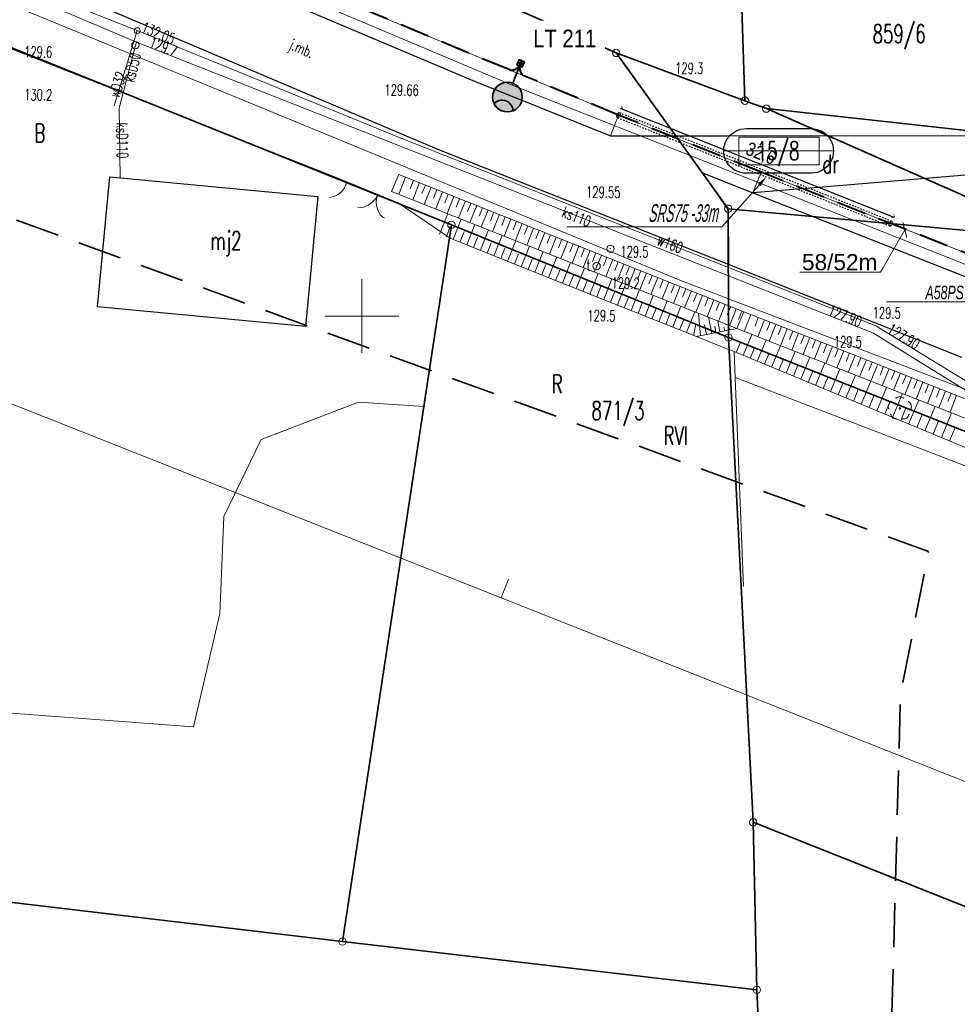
# Model space of a CAD drawing. Header units: metres. Extents: x 6496648 to 6497944, y 5962794 to 5963351.
# Tile 5 of 91: x 6496727 to 6496790, y 5963153 to 5963220. Entities that reach past the tile are written whole.
import ezdxf
from ezdxf import colors
from ezdxf.entities.mleader import LeaderData, LeaderLine
from ezdxf.math import Vec2, Vec3

# ---------------------------------------------------------------- set-up
doc = ezdxf.new("R2010")
doc.units = ezdxf.units.M
doc.header["$MEASUREMENT"] = 0
for name, pattern in [('DASHED', [19.05, 12.7, -6.35]), ('HIDDEN', [0.375, 0.25, -0.125]), ('L_0_04', [1.5, 1, -0.5])]:
    doc.linetypes.add(name, pattern=pattern)
doc.layers.get('0').update_dxf_attribs({"color": 8, "linetype": 'CONTINUOUS', "lineweight": 13})
doc.layers.get('DEFPOINTS').update_dxf_attribs({"linetype": 'CONTINUOUS', "lineweight": 0})
for name, color, linetype, lineweight in [('000_INNE__NIEZYDENTYFIKOWANE_', 8, 'CONTINUOUS', 13), ('209_OPIS_KONTURU_KLASYFIKACYJNEGO', 8, 'CONTINUOUS', 13), ('210_OZNACZENIE_UzYTKU', 8, 'CONTINUOUS', 13), ('211_NR_DZIAlKI', 7, 'CONTINUOUS', 25), ('217_GRANICA_KONTURU_KLASYFIKCYJNEGO', 8, 'CONTINUOUS', 13), ('218_GRANICA_UzYTKU', 8, 'CONTINUOUS', 13), ('219_LINIA_GRANICY', 3, 'CONTINUOUS', 35), ('312_BUDYNEK__POWIERZCHNIA_', 8, 'CONTINUOUS', 30), ('312_NUMER_EWIDENCYJNY_BUDYNKU_ATR124', 8, 'CONTINUOUS', 13), ('BRAMA__LINIA_', 8, 'CONTINUOUS', 13), ('drzewo_lisciaste__punkt_', 8, 'CONTINUOUS', 13), ('E_działki', 96, 'CONTINUOUS', 30), ('E_proj_opisy_ośw', 1, 'CONTINUOUS', 13), ('E_proj_opisy_ośw.', 7, 'CONTINUOUS', 13), ('E_proj_osłona r.', 140, 'L_0_04', 30), ('E_proj_osłona r. dz._opis_obw. 100', 204, 'CONTINUOUS', 9), ('E_proj_osłona r. opis_obw. 200', 166, 'CONTINUOUS', 9), ('E_proj_ośw_latarnia', 1, 'CONTINUOUS', 35), ('E_proj_ośw_linia_obw. 200', 1, 'L_0_04', 40), ('FURTKA__LINIA_', 8, 'CONTINUOUS', 13), ('JEZDNIA__POWIERZCHNIA_', 8, 'CONTINUOUS', 25), ('JEZDNIA__POWIERZCHNIA__ATR17', 8, 'CONTINUOUS', 13), ('OGRODZENIE_TRWAlE__LINIA_', 8, 'CONTINUOUS', 13), ('PRZEWoD_KANALIZACYJNY__LINIA_', 36, 'CONTINUOUS', 13), ('PRZEWoD_KANALIZACYJNY__LINIA__ATR1', 36, 'CONTINUOUS', 13), ('PRZEWoD_TELEKOMUNIKACYJNY__LINIA_', 30, 'CONTINUOUS', 13), ('PRZEWoD_WODOCIaGOWY__LINIA_', 5, 'CONTINUOUS', 13), ('PRZEWoD_WODOCIaGOWY__LINIA__ATR1', 5, 'CONTINUOUS', 13), ('PUNKT_O_OKREsLONEJ_WYSOKOsCI__SIEc_KANALIZACYJNA__ATR2', 36, 'CONTINUOUS', 13), ('PUNKT_O_OKREsLONEJ_WYSOKOsCI__SIEc_WODOCIaGOWA__ATR2', 5, 'CONTINUOUS', 13), ('PUNKT_WYSOKOsCIOWY_NATURALNY_ATR2', 8, 'CONTINUOUS', 13), ('PUNKT_WYSOKOsCIOWY_SZTUCZNY_ATR2', 8, 'CONTINUOUS', 13), ('siatka', 8, 'CONTINUOUS', 13), ('SKARPA_NIEUMOCNIONA__POWIERZCHNIA_', 8, 'CONTINUOUS', 13), ('slup__punkt_', 8, 'CONTINUOUS', 13), ('wlaz_okragly___siec_kanalizacyjna__punkt_', 36, 'CONTINUOUS', 13), ('wlaz_okragly___siec_telekomunikacyjna__punkt_', 30, 'CONTINUOUS', 13), ('ZAKRES', 190, 'L_0_04', 35), ('zasuwa___siec_wodociagowa__punkt_', 5, 'CONTINUOUS', 13), ('ZYWOPLOT', 8, 'CONTINUOUS', 13)]:
    doc.layers.add(name, color=color, linetype=linetype, lineweight=lineweight)
doc.layers.add('E_pomocnicza', color=3, linetype='CONTINUOUS', lineweight=13, plot=False)
doc.styles.add('Andy', font='arial.ttf', dxfattribs={"height": 2})
doc.styles.add('Annotative', font='simplex.shx')
doc.styles.add('Narrow', font='ARIALN.TTF', dxfattribs={"height": 2})
doc.styles.get("Standard").update_dxf_attribs({"font": 'simplex.shx'})
doc.dimstyles.new('wymiary', dxfattribs={"dimtxt": 0.65, "dimasz": 0.25, "dimexe": 0.25, "dimexo": 1, "dimgap": 0.1, "dimtad": 1, "dimzin": 1, "dimtxsty": 'Annotative', "dimblk": 'OBLIQUE', "dimcen": 0.0025, "dimdle": 0.05, "dimadec": 0, "dimazin": 0, "dimtfac": 1, "dimtmove": 0, "dimatfit": 3, "dimldrblk": 'NONE', "dimfxl": 1, "dimarcsym": 0})

# ---------------------------------------------------------------- blocks, each defined once
blk = doc.blocks.new('BGB')
at = {"color": 0, "linetype": 'Continuous', "flags": 128}
for points in [[(0, 0), (0, 0.4), (-0.1, 0.9), (-0.4, 1.5), (-0.8, 2), (-1.3, 2.4), (-1.8, 2.6), (-2, 2.6)], [(0, 0.1), (0.1, 0.6), (0.3, 1.1), (0.5, 1.5), (0.7, 1.8), (0.9, 2), (1.2, 2.3), (1.5, 2.5), (1.9, 2.6)]]:
    blk.add_lwpolyline(points, dxfattribs=at)
blk = doc.blocks.new('BUIB04_01')
at = {"color": 0, "linetype": 'Continuous', "lineweight": 18}
blk.add_circle((0, 0), 0.5, dxfattribs=at)
blk = doc.blocks.new('GRT')
at = {"color": 0, "linetype": 'Continuous', "lineweight": 18}
blk.add_circle((0, 0), 0.5, dxfattribs=at)
blk = doc.blocks.new('GRO')
at = {"color": 0, "linetype": 'Continuous', "lineweight": 13}
blk.add_circle((0, 0), 0.1, dxfattribs=at)
blk = doc.blocks.new('SLS')
at = {"color": 0, "linetype": 'Continuous', "lineweight": 18}
blk.add_circle((0, 0), 0.5, dxfattribs=at)
blk = doc.blocks.new('A$C5E955987')
at = {"layer": 'E_proj_ośw_latarnia'}
h = blk.add_hatch(color=7, dxfattribs=at)
h.dxf.hatch_style = 1
h.paths.add_polyline_path([(3.223, 1.824, 1), (3.408, 1.892, 1)], flags=0)
h.paths.add_polyline_path([(3.2, 1.606), (3.567, 1.742), (3.431, 2.111), (3.064, 1.976)])
h.paths.add_polyline_path([(3.223, 1.824, -1), (3.408, 1.892, -1)], flags=16)
h.paths.add_polyline_path([(0.071, 1.38, -0.683546), (0.557, 0.106, 0.679532), (1.952, 1.355, 0.687575)])
blk.add_hatch(color=256, dxfattribs=at).paths.add_polyline_path([(0.071, 1.38, 0.389707), (0.557, 0.106), (0.557, 0.106, 0.683546)])
h = blk.add_hatch(color=7, dxfattribs=at)
h.dxf.hatch_style = 1
h.paths.add_polyline_path([(3.223, 1.824, 1), (3.408, 1.892, 1)])
blk.add_lwpolyline([(3.567, 1.742), (3.2, 1.606), (3.064, 1.976), (3.431, 2.111)], close=True, dxfattribs=at)
blk.add_lwpolyline([(0.071, 1.38, 0.389707), (0.557, 0.106), (0.557, 0.106, 0.683546)], format="xyb", close=True, dxfattribs=at)
at = {"layer": 'E_proj_ośw_latarnia', "flags": 128}
blk.add_lwpolyline([(3.132, 1.791), (1.952, 1.355)], dxfattribs=at)
at = {"layer": 'E_proj_ośw_latarnia'}
for centre, radius in [((1.007, 1.007), 1.007), ((3.315, 1.858), 0.0984)]:
    blk.add_circle(centre, radius, dxfattribs=at)
blk = doc.blocks.new('*U21')
at = {"linetype": 'Continuous', "flags": 128}
blk.add_lwpolyline([(0.393, -1.118, -1.023376), (0.393, 1.118), (3.637, 1.118, -1.000213), (3.637, -1.118)], format="xyb", close=True, dxfattribs=at)
at = {"layer": 'E_pomocnicza', "color": 7, "lineweight": 0, "flags": 128}
for points in [[(0, 0.696), (0, -0.696), (4.03, -0.696), (4.03, 0.696), (0, 0.696)], [(-0.734, 0), (4.755, 0)]]:
    blk.add_lwpolyline(points, dxfattribs=at)
blk = doc.blocks.new('_Oblique')
at = {"color": 0, "linetype": 'ByBlock', "lineweight": -2}
blk.add_line((-0.5, -0.5), (0.5, 0.5), dxfattribs=at)
blk = doc.blocks.new('*D43')
at = {"layer": 'DEFPOINTS', "color": 0}
for p in [(0, 0), (28.55, -15.85), (28.16, -16.53)]:
    blk.add_point(p, dxfattribs=at)
at = {"layer": 'E_pomocnicza', "color": 0, "lineweight": -2}
for p, q in [((0.35, 0.7), (28.6, -15.88)), ((0.51, 0.86), (0.52, 0.89)), ((28.66, -15.66), (28.68, -15.63))]:
    blk.add_line(p, q, dxfattribs=at)
at = {"layer": 'E_pomocnicza', "color": 0, "lineweight": -2, "xscale": 0.25, "yscale": 0.25, "zscale": 0.25}
for p, rotation in [((0.4, 0.68), 149.591736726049), ((28.55, -15.85), 329.591736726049)]:
    blk.add_blockref('_Oblique', p, dxfattribs=dict(at, rotation=rotation))
at = {"layer": 'E_pomocnicza', "color": 0, "linetype": 'Continuous', "lineweight": 0, "insert": (14.98, -6.72), "char_height": 2, "attachment_point": 5, "rotation": 329.5917, "style": 'Narrow'}
blk.add_mtext('{\\H0.75x;32,6}', dxfattribs=at)
blk = doc.blocks.new('_None')
blk = doc.blocks.new('*U42')
at = {"linetype": 'HIDDEN', "ltscale": 0.2}
for p, q in [((0.15, 0.26), (28.31, -16.27)), ((-0.15, -0.26), (28.01, -16.78))]:
    blk.add_line(p, q, dxfattribs=at)
at = {"linetype": 'DASHED', "ltscale": 0.02}
for centre in [(0, 0), (28.16, -16.53)]:
    blk.add_ellipse(centre, major_axis=(-0.152, -0.259), ratio=0.5, dxfattribs=at)
at = {"layer": 'E_pomocnicza', "color": 4, "lineweight": 0}
dim = blk.add_aligned_dim(p1=(0, 0), p2=(28.158, -16.5257), distance=0.783, text='{\\H0.75x;<>}', dimstyle='wymiary', override={"dimtxt": 1.3, "dimtad": 2, "dimdec": 1, "dimlfac": 1, "dimrnd": 0, "dimtxsty": 'Narrow'}, dxfattribs=at)
dim.commit()
dim.dimension.update_dxf_attribs({"geometry": '*D43', "text_midpoint": (14.9823, -6.7237)})

msp = doc.modelspace()

# ---------------------------------------------------------------- linework, layer by layer
at = {"layer": '000_INNE__NIEZYDENTYFIKOWANE_', "flags": 128}
for points in [[(6496752.97, 5963209.43), (6496752.51, 5963208.27)], [(6496753.5, 5963209.23), (6496753.27, 5963208.64)], [(6496753.92, 5963209.06), (6496753.46, 5963207.9)], [(6496754.32, 5963208.9), (6496754.08, 5963208.32)], [(6496754.71, 5963208.75), (6496754.24, 5963207.58)], [(6496755.09, 5963208.59), (6496754.86, 5963208.01)], [(6496755.48, 5963208.44), (6496755.02, 5963207.28)], [(6496755.87, 5963208.28), (6496755.64, 5963207.7)], [(6496756.25, 5963208.13), (6496755.79, 5963206.97)], [(6496756.64, 5963207.97), (6496756.41, 5963207.39)], [(6496757.03, 5963207.82), (6496756.57, 5963206.66)], [(6496757.41, 5963207.67), (6496757.18, 5963207.09)], [(6496757.8, 5963207.51), (6496757.34, 5963206.35)], [(6496758.19, 5963207.36), (6496757.96, 5963206.78)], [(6496758.57, 5963207.2), (6496758.11, 5963206.05)], [(6496755.28, 5963205.57), (6496755.83, 5963206.95)], [(6496756.2, 5963205.2), (6496756.75, 5963206.59)], [(6496758.96, 5963207.05), (6496758.73, 5963206.47)], [(6496759.35, 5963206.9), (6496758.88, 5963205.74)], [(6496759.73, 5963206.74), (6496759.5, 5963206.16)], [(6496760.12, 5963206.59), (6496759.66, 5963205.43)], [(6496760.5, 5963206.44), (6496760.27, 5963205.86)], [(6496755.74, 5963205.39), (6496756.01, 5963206.08)], [(6496757.12, 5963204.84), (6496757.68, 5963206.22)], [(6496758.05, 5963204.47), (6496758.6, 5963205.85)], [(6496760.89, 5963206.28), (6496760.43, 5963205.13)], [(6496761.27, 5963206.13), (6496761.04, 5963205.55)], [(6496761.66, 5963205.97), (6496761.2, 5963204.82)], [(6496762.04, 5963205.82), (6496761.81, 5963205.24)], [(6496756.66, 5963205.02), (6496756.94, 5963205.71)], [(6496757.58, 5963204.65), (6496757.86, 5963205.34)], [(6496758.97, 5963204.09), (6496759.53, 5963205.48)], [(6496759.9, 5963203.72), (6496760.46, 5963205.11)], [(6496762.43, 5963205.67), (6496761.97, 5963204.51)], [(6496762.81, 5963205.51), (6496762.58, 5963204.94)], [(6496763.2, 5963205.36), (6496762.74, 5963204.21)], [(6496763.58, 5963205.21), (6496763.35, 5963204.63)], [(6496758.51, 5963204.28), (6496758.79, 5963204.97)], [(6496759.43, 5963203.91), (6496759.71, 5963204.6)], [(6496760.83, 5963203.35), (6496761.39, 5963204.75)], [(6496763.97, 5963205.05), (6496763.51, 5963203.9)], [(6496764.35, 5963204.9), (6496764.12, 5963204.33)], [(6496764.74, 5963204.75), (6496764.28, 5963203.6)], [(6496765.12, 5963204.6), (6496764.89, 5963204.02)], [(6496765.5, 5963204.44), (6496765.04, 5963203.29)], [(6496760.36, 5963203.54), (6496760.64, 5963204.23)], [(6496761.29, 5963203.16), (6496761.57, 5963203.86)], [(6496761.76, 5963202.98), (6496762.32, 5963204.38)], [(6496762.69, 5963202.61), (6496763.25, 5963204.01)], [(6496765.89, 5963204.29), (6496765.66, 5963203.71)], [(6496766.27, 5963204.14), (6496765.81, 5963202.99)], [(6496766.65, 5963203.98), (6496766.42, 5963203.41)], [(6496767.04, 5963203.83), (6496766.58, 5963202.68)], [(6496762.22, 5963202.79), (6496762.5, 5963203.49)], [(6496763.16, 5963202.42), (6496763.44, 5963203.12)], [(6496763.62, 5963202.24), (6496764.18, 5963203.63)], [(6496764.56, 5963201.86), (6496765.12, 5963203.26)], [(6496767.42, 5963203.68), (6496767.19, 5963203.1)], [(6496767.8, 5963203.53), (6496767.35, 5963202.38)], [(6496768.19, 5963203.37), (6496767.96, 5963202.8)], [(6496768.57, 5963203.22), (6496768.11, 5963202.07)], [(6496764.09, 5963202.05), (6496764.37, 5963202.75)], [(6496765.49, 5963201.49), (6496766.05, 5963202.89)], [(6496766.43, 5963201.12), (6496766.99, 5963202.52)], [(6496768.95, 5963203.07), (6496768.72, 5963202.49)], [(6496769.33, 5963202.92), (6496768.88, 5963201.77)], [(6496769.72, 5963202.76), (6496769.49, 5963202.19)], [(6496770.1, 5963202.61), (6496769.64, 5963201.47)], [(6496770.48, 5963202.46), (6496770.25, 5963201.89)], [(6496765.02, 5963201.68), (6496765.3, 5963202.38)], [(6496765.96, 5963201.3), (6496766.24, 5963202.01)], [(6496767.36, 5963200.75), (6496767.92, 5963202.15)], [(6496768.3, 5963200.37), (6496768.86, 5963201.78)], [(6496770.86, 5963202.31), (6496770.41, 5963201.16)], [(6496771.24, 5963202.15), (6496771.02, 5963201.58)], [(6496771.63, 5963202), (6496771.17, 5963200.86)], [(6496772.01, 5963201.85), (6496771.78, 5963201.28)], [(6496766.89, 5963200.93), (6496767.17, 5963201.63)], [(6496767.83, 5963200.56), (6496768.11, 5963201.26)], [(6496769.24, 5963200), (6496769.8, 5963201.4)], [(6496772.39, 5963201.7), (6496771.93, 5963200.55)], [(6496772.77, 5963201.55), (6496772.54, 5963200.98)], [(6496773.15, 5963201.39), (6496772.7, 5963200.25)], [(6496773.53, 5963201.24), (6496773.31, 5963200.67)], [(6496773.91, 5963201.09), (6496773.46, 5963199.95)], [(6496768.77, 5963200.18), (6496769.05, 5963200.89)], [(6496769.71, 5963199.81), (6496769.99, 5963200.51)], [(6496770.18, 5963199.62), (6496770.74, 5963201.03)], [(6496771.12, 5963199.25), (6496771.68, 5963200.66)], [(6496774.29, 5963200.94), (6496774.07, 5963200.37)], [(6496774.68, 5963200.79), (6496774.22, 5963199.65)], [(6496775.06, 5963200.64), (6496774.83, 5963200.07)], [(6496775.44, 5963200.48), (6496774.98, 5963199.34)], [(6496770.65, 5963199.43), (6496770.93, 5963200.14)], [(6496771.59, 5963199.06), (6496771.87, 5963199.76)], [(6496772.06, 5963198.87), (6496772.62, 5963200.28)], [(6496773, 5963198.65), (6496772.87, 5963200.18)], [(6496773.77, 5963198.81), (6496773.55, 5963199.91)], [(6496775.82, 5963200.33), (6496775.59, 5963199.76)], [(6496776.42, 5963200.1), (6496775.97, 5963198.95)], [(6496776.93, 5963199.9), (6496776.71, 5963199.32)], [(6496772.53, 5963198.68), (6496772.7, 5963199.43)], [(6496773.42, 5963198.74), (6496773.29, 5963199.4)], [(6496774.06, 5963198.87), (6496773.97, 5963199.32)], [(6496774.33, 5963198.92), (6496774.18, 5963199.66)], [(6496774.66, 5963198.99), (6496774.6, 5963199.25)], [(6496774.98, 5963199.05), (6496774.92, 5963199.37)], [(6496777.35, 5963199.73), (6496776.9, 5963198.59)], [(6496777.74, 5963199.58), (6496777.52, 5963199.01)], [(6496778.13, 5963199.43), (6496777.68, 5963198.28)], [(6496778.51, 5963199.28), (6496778.29, 5963198.71)], [(6496778.89, 5963199.13), (6496778.44, 5963197.98)], [(6496775.91, 5963197.32), (6496776.5, 5963198.75)], [(6496779.28, 5963198.98), (6496779.05, 5963198.41)], [(6496779.66, 5963198.83), (6496779.21, 5963197.68)], [(6496780.04, 5963198.68), (6496779.82, 5963198.11)], [(6496780.43, 5963198.53), (6496779.98, 5963197.38)], [(6496775.43, 5963197.52), (6496775.72, 5963198.23)], [(6496776.38, 5963197.13), (6496776.68, 5963197.84)], [(6496776.86, 5963196.93), (6496777.46, 5963198.37)], [(6496777.84, 5963196.52), (6496778.44, 5963197.98)], [(6496780.81, 5963198.38), (6496780.59, 5963197.81)], [(6496781.2, 5963198.23), (6496780.75, 5963197.08)], [(6496781.58, 5963198.08), (6496781.36, 5963197.5)], [(6496781.97, 5963197.93), (6496781.52, 5963196.77)], [(6496782.35, 5963197.78), (6496782.13, 5963197.2)], [(6496777.35, 5963196.73), (6496777.65, 5963197.45)], [(6496778.82, 5963196.12), (6496779.43, 5963197.59)], [(6496779.82, 5963195.7), (6496780.44, 5963197.2)], [(6496782.74, 5963197.63), (6496782.28, 5963196.47)], [(6496783.12, 5963197.48), (6496782.9, 5963196.9)], [(6496783.51, 5963197.33), (6496783.05, 5963196.17)], [(6496783.89, 5963197.17), (6496783.67, 5963196.6)], [(6496778.33, 5963196.32), (6496778.63, 5963197.05)], [(6496779.32, 5963195.91), (6496779.62, 5963196.65)], [(6496780.82, 5963195.28), (6496781.45, 5963196.8)], [(6496784.28, 5963197.02), (6496783.82, 5963195.87)], [(6496784.66, 5963196.87), (6496784.44, 5963196.29)], [(6496785.05, 5963196.72), (6496784.59, 5963195.57)], [(6496785.43, 5963196.57), (6496785.21, 5963195.99)], [(6496785.82, 5963196.41), (6496785.36, 5963195.26)], [(6496780.32, 5963195.49), (6496780.63, 5963196.25)], [(6496781.33, 5963195.07), (6496781.65, 5963195.84)], [(6496781.85, 5963194.86), (6496782.48, 5963196.39)], [(6496782.88, 5963194.43), (6496783.53, 5963195.99)], [(6496786.2, 5963196.26), (6496785.97, 5963195.69)], [(6496786.59, 5963196.11), (6496786.13, 5963194.96)], [(6496786.97, 5963195.96), (6496786.74, 5963195.39)], [(6496787.35, 5963195.81), (6496786.9, 5963194.66)], [(6496782.36, 5963194.65), (6496782.68, 5963195.42)], [(6496783.93, 5963194), (6496784.58, 5963195.57)], [(6496784.99, 5963193.56), (6496785.65, 5963195.15)], [(6496787.74, 5963195.66), (6496787.51, 5963195.08)], [(6496788.12, 5963195.51), (6496787.66, 5963194.36)], [(6496788.5, 5963195.36), (6496788.27, 5963194.78)], [(6496788.88, 5963195.2), (6496788.43, 5963194.06)], [(6496783.4, 5963194.22), (6496783.73, 5963195)], [(6496784.46, 5963193.78), (6496784.79, 5963194.57)], [(6496786.06, 5963193.11), (6496786.73, 5963194.73)], [(6496789.27, 5963195.05), (6496789.04, 5963194.48)], [(6496789.65, 5963194.9), (6496789.2, 5963193.76)], [(6496790.03, 5963194.75), (6496789.8, 5963194.18)], [(6496790.41, 5963194.6), (6496789.96, 5963193.46)], [(6496785.52, 5963193.34), (6496785.86, 5963194.14)], [(6496787.15, 5963192.66), (6496787.83, 5963194.29)], [(6496788.25, 5963192.2), (6496788.94, 5963193.86)], [(6496786.61, 5963192.89), (6496786.94, 5963193.7)], [(6496787.7, 5963192.43), (6496788.04, 5963193.26)], [(6496789.37, 5963191.74), (6496790.06, 5963193.42)], [(6496788.81, 5963191.97), (6496789.15, 5963192.81)], [(6496789.93, 5963191.51), (6496790.28, 5963192.35)]]:
    msp.add_lwpolyline(points, dxfattribs=at)
at = {"layer": '217_GRANICA_KONTURU_KLASYFIKCYJNEGO', "flags": 128}
for points in [[(6496739.93, 5963229.89), (6496767.28, 5963217.87)], [(6496767.28, 5963217.87), (6496776.03, 5963214.63)], [(6496776.03, 5963214.63), (6496777.48, 5963214.09)], [(6496777.48, 5963214.09), (6496801.37, 5963211.46)], [(6496756.08, 5963206.19), (6496754.21, 5963193.86)], [(6496774.91, 5963198.54), (6496756.08, 5963206.19)], [(6496776.59, 5963165.6), (6496774.91, 5963198.54)], [(6496754.21, 5963193.86), (6496748.68, 5963157.5)], [(6496776.84, 5963154.22), (6496776.59, 5963165.6)], [(6496748.68, 5963157.5), (6496776.84, 5963154.22)]]:
    msp.add_lwpolyline(points, dxfattribs=at)
at = {"layer": '218_GRANICA_UzYTKU', "flags": 128}
for points in [[(6496767.28, 5963217.87), (6496739.93, 5963229.89)], [(6496756.08, 5963206.19), (6496722.37, 5963219.76)], [(6496767.28, 5963217.87), (6496774.89, 5963207.29)], [(6496776.03, 5963214.63), (6496767.28, 5963217.87)], [(6496777.48, 5963214.09), (6496776.03, 5963214.63)], [(6496797.59, 5963205.22), (6496777.48, 5963214.09)], [(6496801.37, 5963211.46), (6496777.48, 5963214.09)], [(6496774.89, 5963207.29), (6496797.59, 5963205.22)], [(6496774.89, 5963207.29), (6496774.91, 5963198.54)], [(6496754.21, 5963193.86), (6496756.08, 5963206.19)], [(6496774.91, 5963198.54), (6496756.08, 5963206.19)], [(6496813.43, 5963183.25), (6496774.91, 5963198.54)], [(6496774.91, 5963198.54), (6496776.59, 5963165.6)], [(6496743.16, 5963191.6), (6496749.78, 5963194.15)], [(6496754.21, 5963193.86), (6496748.68, 5963157.5)], [(6496749.78, 5963194.15), (6496754.21, 5963193.86)], [(6496740.62, 5963186.37), (6496743.16, 5963191.6)], [(6496740.36, 5963179.78), (6496740.62, 5963186.37)], [(6496738.55, 5963172.08), (6496740.36, 5963179.78)], [(6496717.4, 5963173.67), (6496738.55, 5963172.08)], [(6496776.59, 5963165.6), (6496798.96, 5963156.71)], [(6496776.59, 5963165.6), (6496776.84, 5963154.22)], [(6496748.68, 5963157.5), (6496776.84, 5963154.22)], [(6496776.84, 5963154.22), (6496778.29, 5963123.32)]]:
    msp.add_lwpolyline(points, dxfattribs=at)
at = {"layer": '219_LINIA_GRANICY', "flags": 128}
for points in [[(6496775.26, 5963238.54), (6496776.03, 5963214.63)], [(6496739.93, 5963229.89), (6496767.28, 5963217.87)], [(6496756.08, 5963206.19), (6496722.37, 5963219.76)], [(6496767.28, 5963217.87), (6496776.03, 5963214.63)], [(6496774.89, 5963207.29), (6496767.28, 5963217.87)], [(6496777.48, 5963214.09), (6496776.03, 5963214.63)], [(6496801.37, 5963211.46), (6496777.48, 5963214.09)], [(6496797.59, 5963205.22), (6496777.48, 5963214.09)], [(6496774.91, 5963198.54), (6496774.89, 5963207.29)], [(6496797.59, 5963205.22), (6496774.89, 5963207.29)], [(6496756.08, 5963206.19), (6496754.21, 5963193.86)], [(6496774.91, 5963198.54), (6496756.08, 5963206.19)], [(6496776.59, 5963165.6), (6496774.91, 5963198.54)], [(6496813.43, 5963183.25), (6496774.91, 5963198.54)], [(6496748.68, 5963157.5), (6496754.21, 5963193.86)], [(6496776.84, 5963154.22), (6496776.59, 5963165.6)], [(6496798.96, 5963156.71), (6496776.59, 5963165.6)], [(6496716.08, 5963161.36), (6496748.68, 5963157.5)], [(6496776.84, 5963154.22), (6496748.68, 5963157.5)], [(6496778.29, 5963123.32), (6496776.84, 5963154.22)]]:
    msp.add_lwpolyline(points, dxfattribs=at)
at = {"layer": '312_BUDYNEK__POWIERZCHNIA_', "flags": 128}
for points in [[(6496732.04, 5963200.63), (6496732.87, 5963209.45)], [(6496732.87, 5963209.45), (6496747.01, 5963208.12)], [(6496747.01, 5963208.12), (6496746.17, 5963199.29)], [(6496746.17, 5963199.29), (6496732.04, 5963200.63)]]:
    msp.add_lwpolyline(points, dxfattribs=at)
at = {"layer": 'BRAMA__LINIA_', "flags": 128}
msp.add_lwpolyline([(6496752.47, 5963207.69), (6496748.98, 5963209.11)], dxfattribs=at)
at = {"layer": 'BRAMA__LINIA_'}
msp.add_point((6496751.1, 5963208.24), dxfattribs=at)
at = {"layer": 'DEFPOINTS', "linetype": 'Continuous'}
for points in [[(6497088.043, 5963087.571), (6497060.045, 5963098.826), (6497042.297, 5963105.911), (6497018.375, 5963115.111), (6496987.875, 5963126.752), (6496948.56, 5963142.251), (6496913.72, 5963155.871), (6496877.688, 5963170.071), (6496842.01, 5963184.196), (6496806.205, 5963198.271), (6496777.12, 5963209.766), (6496767.44, 5963213.646), (6496738.46, 5963225.696), (6496718.82, 5963233.986)], [(6496806.7, 5963197.289), (6496760.21, 5963215.694), (6496760.715, 5963216.969), (6496760.21, 5963215.694), (6496719.722, 5963232.791), (6496720.014, 5963233.482)], [(6496766.89, 5963212.25), (6496767.44, 5963213.646)], [(6496776.57, 5963208.37), (6496777.12, 5963209.766)]]:
    msp.add_lwpolyline(points, dxfattribs=at)
at = {"layer": 'drzewo_lisciaste__punkt_'}
msp.add_circle((6496786.55, 5963193.72), 0.05, dxfattribs=at)
for centre, radius, start, end in [((6496786.563, 5963194.136), 0.384, 48.28815, 132.77178), ((6496786.193, 5963193.829), 0.426, 122.01928, 198.57778), ((6496786.893, 5963193.831), 0.439, 340.12374, 54.54779), ((6496786.315, 5963193.39), 0.395, 191.52265, 274.08164), ((6496786.798, 5963193.383), 0.382, 262.21023, 347.36271)]:
    msp.add_arc(centre, radius, start, end, dxfattribs=at)
for p in [(6496786.3, 5963194.43), (6496786.56, 5963194.52), (6496786.82, 5963194.42), (6496785.79, 5963193.97), (6496785.97, 5963194.19), (6496787.14, 5963194.18), (6496787.31, 5963193.96), (6496785.8, 5963193.7), (6496785.92, 5963193.31), (6496786.07, 5963193.08), (6496787.01, 5963193.07), (6496787.17, 5963193.3), (6496787.3, 5963193.68), (6496786.34, 5963193), (6496786.74, 5963193)]:
    msp.add_point(p, dxfattribs=at)
at = {"layer": 'E_proj_ośw_linia_obw. 200', "ltscale": 2}
msp.add_lwpolyline([(6496806.502, 5963198.154), (6496777.12, 5963209.766), (6496767.44, 5963213.646), (6496761.012, 5963216.318, -0.384905), (6496760.791, 5963217.163, -0.357019), (6496760.046, 5963216.714), (6496738.46, 5963225.696), (6496719.92, 5963233.521, -0.426566), (6496719.666, 5963234.399, -1.422758)], format="xyb", dxfattribs=at)
at = {"layer": 'FURTKA__LINIA_', "flags": 128}
msp.add_lwpolyline([(6496748.98, 5963209.11), (6496747.87, 5963209.56)], dxfattribs=at)
at = {"layer": 'FURTKA__LINIA_'}
msp.add_arc((6496747.638, 5963209.411), 1.377, 276.88516, 347.5501, dxfattribs=at)
at = {"layer": 'JEZDNIA__POWIERZCHNIA_', "flags": 128}
for points in [[(6496672.18, 5963255.1), (6496679.24, 5963251.14), (6496696.42, 5963242.4), (6496718.27, 5963232.59), (6496757.55, 5963216.01), (6496766.89, 5963212.25)], [(6496773.11, 5963209.74), (6496774.89, 5963207.29), (6496774.9, 5963203.5), (6496755.11, 5963211.33), (6496728.65, 5963222.58), (6496704.07, 5963233.51), (6496694.42, 5963237.93), (6496676.66, 5963246.9), (6496669.91, 5963250.82)], [(6496766.89, 5963212.25), (6496774.8, 5963212.24), (6496791.5, 5963212.26), (6496821.27, 5963209.27), (6496843.63, 5963206.93), (6496866.47, 5963204.23), (6496892.9, 5963201.12), (6496908.62, 5963199.58), (6496928.31, 5963197.18), (6496944.47, 5963195.5), (6496944.3, 5963192.67), (6496928.2, 5963194.28), (6496908.21, 5963196.82), (6496892.48, 5963198.97), (6496866.5, 5963201.86), (6496843.37, 5963204.49), (6496820.98, 5963206.93), (6496791.53, 5963209.62), (6496782.68, 5963208.87), (6496776.57, 5963208.37)], [(6496790.77, 5963197.18), (6496774.9, 5963203.5), (6496774.89, 5963207.26), (6496773.11, 5963209.74), (6496773.49, 5963209.59), (6496776.57, 5963208.37), (6496797.13, 5963200.25)]]:
    msp.add_lwpolyline(points, dxfattribs=at)
at = {"layer": 'OGRODZENIE_TRWAlE__LINIA_', "flags": 128}
for points in [[(6496774.95, 5963197.71), (6496772.73, 5963198.6), (6496767.15, 5963200.83), (6496761.58, 5963203.05), (6496756.01, 5963205.28), (6496752.47, 5963207.69)], [(6496775.37, 5963195.83), (6496775.29, 5963197.58), (6496774.95, 5963197.72)], [(6496812.62, 5963181.45), (6496809.14, 5963182.8), (6496787.12, 5963191.31), (6496775.37, 5963195.83), (6496775.92, 5963181.64)]]:
    msp.add_lwpolyline(points, dxfattribs=at)
at = {"layer": 'PRZEWoD_KANALIZACYJNY__LINIA_', "flags": 128}
for points in [[(6496774.9, 5963202.73), (6496752.44, 5963211.61), (6496734.69, 5963218.61), (6496692.49, 5963236.5), (6496679.54, 5963242.96)], [(6496734.69, 5963218.61), (6496734.61, 5963218.4), (6496733.52, 5963214.13)], [(6496733.52, 5963214.13), (6496733.57, 5963209.38)], [(6497082.81, 5963079.21), (6497039.28, 5963096.48), (6496994.97, 5963113.67), (6496977.13, 5963121.11), (6496941.88, 5963135.84), (6496903.45, 5963150.65), (6496898.02, 5963153.17), (6496880.14, 5963159.59), (6496870.79, 5963163.35), (6496832.92, 5963177.48), (6496794.6, 5963192.75), (6496784.72, 5963198.85), (6496774.9, 5963202.73)]]:
    msp.add_lwpolyline(points, dxfattribs=at)
at = {"layer": 'PRZEWoD_TELEKOMUNIKACYJNY__LINIA_', "flags": 128}
for points in [[(6496771.49, 5963202.48), (6496747.55, 5963212.35), (6496726.24, 5963221.11), (6496713.87, 5963225.96), (6496695.81, 5963227.81), (6496674.69, 5963238.03), (6496678.91, 5963226.93), (6496684.28, 5963217.5)], [(6496771.49, 5963202.48), (6496774.9, 5963201.17)], [(6496774.9, 5963201.17), (6496800.16, 5963191.52), (6496821.21, 5963183.45), (6496844.18, 5963174.49), (6496883.32, 5963159.12), (6496886.75, 5963159.1), (6496905.28, 5963150.99), (6497034.08, 5963099.85), (6497081.01, 5963081.42), (6497114.42, 5963068.68), (6497140.82, 5963058.78), (6497145.99, 5963055.02), (6497153.66, 5963050.85), (6497172.46, 5963043.32), (6497202.19, 5963037.61), (6497238.33, 5963036.41), (6497238.76, 5963032.02), (6497245.27, 5963032.35), (6497261.71, 5963034.62), (6497300.12, 5963040.13)]]:
    msp.add_lwpolyline(points, dxfattribs=at)
at = {"layer": 'PRZEWoD_WODOCIaGOWY__LINIA_', "flags": 128}
for points in [[(6496679.52, 5963243.61), (6496691.25, 5963237.53), (6496707.4, 5963230.16), (6496734.74, 5963219.39), (6496752.72, 5963212.06), (6496774.9, 5963203.29)], [(6496734.74, 5963219.39), (6496733.16, 5963214.27)], [(6496774.9, 5963203.29), (6496784.92, 5963199.33), (6496794.73, 5963193.32), (6496832.97, 5963178.03), (6496870.84, 5963163.85), (6496879.98, 5963160.32), (6496898.15, 5963153.69), (6496903.95, 5963151.25), (6496942.07, 5963136.31), (6496977.37, 5963121.77), (6496995.11, 5963114.36), (6497030.39, 5963101.05), (6497083.14, 5963080.09)]]:
    msp.add_lwpolyline(points, dxfattribs=at)
at = {"layer": 'siatka', "flags": 128}
for points in [[(6496750, 5963197.5), (6496750, 5963202.5)], [(6496747.5, 5963200), (6496752.5, 5963200)]]:
    msp.add_lwpolyline(points, dxfattribs=at)
at = {"layer": 'SKARPA_NIEUMOCNIONA__POWIERZCHNIA_', "flags": 128}
for points in [[(6496752.01, 5963208.47), (6496752.51, 5963209.62), (6496775.95, 5963200.28), (6496775.47, 5963199.15)], [(6496752.01, 5963208.47), (6496775.47, 5963199.15), (6496772.73, 5963198.6), (6496767.15, 5963200.83), (6496761.58, 5963203.05), (6496756.01, 5963205.28), (6496752.47, 5963207.69)], [(6496775.47, 5963199.15), (6496775.95, 5963200.28), (6496782.46, 5963197.74), (6496795.23, 5963192.7), (6496806.47, 5963188.33), (6496822.67, 5963182.04), (6496837.05, 5963176.26), (6496849.08, 5963171.55), (6496872.96, 5963162.06), (6496872.54, 5963160.86), (6496862.58, 5963164.83), (6496845, 5963171.88), (6496829.39, 5963178.04), (6496812.89, 5963184.52), (6496794.84, 5963191.54)], [(6496775.47, 5963199.15), (6496794.84, 5963191.54), (6496812.89, 5963184.52), (6496829.39, 5963178.04), (6496845, 5963171.88), (6496862.58, 5963164.83), (6496872.54, 5963160.86), (6496872.13, 5963159.69), (6496865.21, 5963162.01), (6496861.16, 5963163.71), (6496853.62, 5963166.6), (6496835.8, 5963173.35), (6496815.04, 5963181.29), (6496798.27, 5963188.05), (6496775.29, 5963197.58)]]:
    msp.add_lwpolyline(points, dxfattribs=at)
at = {"layer": 'slup__punkt_'}
msp.add_point((6496766.89, 5963204.57, 129.45), dxfattribs=at)
at = {"layer": 'wlaz_okragly___siec_kanalizacyjna__punkt_'}
msp.add_circle((6496734.61, 5963218.4), 0.25, dxfattribs=at)
at = {"layer": 'wlaz_okragly___siec_telekomunikacyjna__punkt_'}
msp.add_point((6496765.95, 5963203.39, 129.29), dxfattribs=at)
at = {"layer": 'ZAKRES', "ltscale": 3, "flags": 128}
msp.add_lwpolyline([(6497692.5, 5963219.5), (6497716, 5963186.5), (6497672.2, 5963172.1), (6497502, 5963111.8), (6497349, 5963052), (6497312.6, 5963038.4), (6497228.6, 5963030.4), (6497133.5, 5963045.2), (6496948.4, 5963119.5), (6496936.6, 5963083.2), (6496927.9, 5963075.7), (6496873, 5963095.9), (6496849.7, 5963104.2), (6496824.8, 5963105.1), (6496784.8, 5963107.4), (6496786.6, 5963174.3), (6496788.5, 5963184), (6496695.2, 5963217.9), (6496711.8, 5963253.1), (6496961, 5963151.5), (6497143.1, 5963082.8), (6497228.1, 5963066.8), (6497302.3, 5963072), (6497492.1, 5963142.6)], close=True, dxfattribs=at)
at = {"layer": 'zasuwa___siec_wodociagowa__punkt_'}
msp.add_circle((6496734.74, 5963219.39), 0.2, dxfattribs=at)
at = {"layer": 'ZYWOPLOT', "flags": 128}
msp.add_lwpolyline([(6496722.89, 5963219.45), (6496747.87, 5963209.56)], dxfattribs=at)

# ---------------------------------------------------------------- block references
at = {"xscale": 0.5, "yscale": 0.5, "zscale": 0.5}
for name, p in [('GRT', (6496767.28, 5963217.87)), ('GRT', (6496776.03, 5963214.63)), ('GRT', (6496777.48, 5963214.09)), ('GRT', (6496774.89, 5963207.29)), ('GRT', (6496756.08, 5963206.19)), ('GRT', (6496774.91, 5963198.54)), ('GRO', (6496754.21, 5963193.86)), ('GRT', (6496776.59, 5963165.6)), ('GRT', (6496748.68, 5963157.5)), ('GRT', (6496776.84, 5963154.22))]:
    msp.add_blockref(name, p, dxfattribs=at)
at = {"layer": 'BRAMA__LINIA_', "xscale": 0.5, "yscale": 0.5, "zscale": 0.5, "rotation": 158}
msp.add_blockref('BGB', (6496751.1, 5963208.24), dxfattribs=at)
at = {"layer": 'E_działki', "xscale": 1.353559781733, "yscale": 1.353559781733, "zscale": 1.353559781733}
msp.add_blockref('*U21', (6496775.607, 5963211.217), dxfattribs=at)
at = {"layer": 'E_proj_osłona r.', "xscale": 0.6096, "yscale": 0.6096, "zscale": 0.6096, "rotation": 8.698023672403}
msp.add_blockref('*U42', (6496767.44, 5963213.646), dxfattribs=at)
at = {"layer": 'E_proj_ośw_latarnia', "rotation": 48.263257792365}
msp.add_blockref('A$C5E955987', (6496759.97, 5963213.452), dxfattribs=at)
at = {"layer": 'slup__punkt_', "xscale": 0.5, "yscale": 0.5, "zscale": 0.5}
msp.add_blockref('BUIB04_01', (6496766.89, 5963204.57), dxfattribs=at)
at = {"layer": 'wlaz_okragly___siec_telekomunikacyjna__punkt_', "xscale": 0.5, "yscale": 0.5, "zscale": 0.5}
msp.add_blockref('SLS', (6496765.95, 5963203.39), dxfattribs=at)

# ---------------------------------------------------------------- texts
at = {"layer": '209_OPIS_KONTURU_KLASYFIKACYJNEGO', "width": 0.66}
msp.add_text('RVI', height=1.25, dxfattribs=at).set_placement((6496770.5, 5963191.25))
at = {"layer": '210_OZNACZENIE_UzYTKU', "width": 0.66}
for s, p in [('B', (6496727.75, 5963211.8)), ('dr', (6496781.29, 5963209.7)), ('dr', (6496781.29, 5963209.7)), ('dr', (6496781.29, 5963209.7)), ('R', (6496762.9, 5963194.75))]:
    msp.add_text(s, height=1.25, dxfattribs=at).set_placement(p)
at = {"layer": '211_NR_DZIAlKI', "width": 0.66}
for s, p in [('859/6', (6496784.7, 5963218.55)), ('15/8', (6496776.83, 5963210.6)), ('871/3', (6496765.6, 5963192.95))]:
    msp.add_text(s, height=1.25, dxfattribs=at).set_placement(p)
at = {"layer": '312_NUMER_EWIDENCYJNY_BUDYNKU_ATR124', "width": 0.66}
msp.add_text('mj2', height=1.25, dxfattribs=at).set_placement((6496739.7, 5963204.5))
at = {"layer": 'JEZDNIA__POWIERZCHNIA__ATR17', "width": 0.66}
msp.add_text('j.mb.', height=0.75, rotation=337.1, dxfattribs=at).set_placement((6496744.99, 5963218.16))
at = {"layer": 'PRZEWoD_KANALIZACYJNY__LINIA__ATR1', "width": 0.66}
for s, rotation, p in [('ksD50', 75.7, (6496734.51, 5963215.82)), ('ksD110', 270.8, (6496733.33, 5963213.14)), ('ks110', 338.4, (6496763.52, 5963206.76))]:
    msp.add_text(s, height=0.75, rotation=rotation, dxfattribs=at).set_placement(p)
at = {"layer": 'PRZEWoD_WODOCIaGOWY__LINIA__ATR1', "width": 0.66}
for s, rotation, p in [('wD32', 72.8, (6496733.51, 5963214.78)), ('w160', 339.2, (6496770, 5963204.86))]:
    msp.add_text(s, height=0.75, rotation=rotation, dxfattribs=at).set_placement(p)
at = {"layer": 'PUNKT_O_OKREsLONEJ_WYSOKOsCI__SIEc_KANALIZACYJNA__ATR2', "width": 0.66}
for s, rotation, p in [('129.7', 338.5, (6496735.49, 5963218.29)), ('127.90', 338.4, (6496781.61, 5963200.08))]:
    msp.add_text(s, height=0.75, rotation=rotation, dxfattribs=at).set_placement(p)
at = {"layer": 'PUNKT_O_OKREsLONEJ_WYSOKOsCI__SIEc_WODOCIaGOWA__ATR2', "width": 0.66}
for s, rotation, p in [('132.05', 337.8, (6496734.95, 5963219.31)), ('127.90', 328.6, (6496785.62, 5963198.9))]:
    msp.add_text(s, height=0.75, rotation=rotation, dxfattribs=at).set_placement(p)
at = {"layer": 'PUNKT_WYSOKOsCIOWY_NATURALNY_ATR2', "width": 0.66}
for s, rotation, p in [('129.6', 359.2, (6496727.05, 5963217.58)), ('129.3', 359.1, (6496771.28, 5963216.47)), ('130.2', 359.2, (6496727.05, 5963214.66)), ('129.5', 359.2, (6496767.56, 5963204)), ('129.2', 359.2, (6496766.96, 5963201.87)), ('129.2', 359.2, (6496766.96, 5963201.87)), ('129.5', 359.1, (6496784.7, 5963199.85)), ('129.5', 359.1, (6496765.32, 5963199.66)), ('129.5', 359.2, (6496782.06, 5963197.88))]:
    msp.add_text(s, height=0.75, rotation=rotation, dxfattribs=at).set_placement(p)
at = {"layer": 'PUNKT_WYSOKOsCIOWY_SZTUCZNY_ATR2', "width": 0.66}
for s, p in [('129.66', (6496751.53, 5963214.99)), ('129.55', (6496765.23, 5963208.05)), ('129.55', (6496765.23, 5963208.05))]:
    msp.add_text(s, height=0.75, rotation=359.2, dxfattribs=at).set_placement(p)
at = {"layer": 'wlaz_okragly___siec_telekomunikacyjna__punkt_', "width": 0.66}
msp.add_text('t', height=0.75, rotation=359.2, dxfattribs=at).set_placement((6496765.26, 5963203.09))

# ---------------------------------------------------------------- next in the draw order: leaders
at = {"layer": 'E_proj_opisy_ośw', "lineweight": 13}
ml = msp.add_multileader_mtext('Standard', dxfattribs=at)
ml.set_content('{\\H1.1x;58/52m} ', color=256, style='Andy')
ml.set_leader_properties(color=256, linetype='CONTINUOUS', lineweight=-1)
ml.set_arrow_properties(name='OBLIQUE')
ml.build(insert=Vec2(0, 0))
ml.multileader.update_dxf_attribs({"has_dogleg": 0, "text_left_attachment_type": 6, "text_right_attachment_type": 6, "dogleg_length": 0.36, "arrow_head_size": 0.75})
ctx = ml.context
ctx.base_point, ctx.char_height, ctx.arrow_head_size, ctx.landing_gap_size, ctx.plane_origin = Vec3(6496779.682, 5963202.988), 1, 0.75, 0.3, Vec3(6496810.111, 5963187.151)
ctx.left_attachment, ctx.right_attachment, ctx.text_align_type = 6, 6, 1
notes = []
notes.append((ctx, [(0, (1, 1, 0), (6496785.604, 5963202.988), (-1, 0), 0.36, [(0, [(6496786.897, 5963205.845)], 0, [])])]))
ctx.mtext.insert, ctx.mtext.alignment, ctx.mtext.line_spacing_factor, ctx.mtext.line_spacing_style = Vec3(6496782.463, 5963204.208), 2, 0.9, 2
ctx.mtext.has_bg_fill, ctx.mtext.bg_color, ctx.mtext.bg_scale_factor, ctx.mtext.bg_transparency, ctx.mtext.use_window_bg_color = 1, -1073741824, 1.2, 0, 1
at = {"layer": 'E_proj_opisy_ośw.', "color": 10}
ml = msp.add_multileader_mtext('Standard', dxfattribs=at)
ml.set_content('\\A1;LT 211', color=10, style='Narrow')
ml.set_leader_properties(color=256)
ml.set_arrow_properties(name='NONE')
ml.build(insert=Vec2(0, 0))
ml.multileader.update_dxf_attribs({"leader_type": 0, "has_dogleg": 0, "has_text_frame": 1, "text_left_attachment_type": 3, "dogleg_length": 0.36, "arrow_head_size": 0, "scale": 0.7})
ctx = ml.context
ctx.base_point, ctx.scale, ctx.char_height, ctx.arrow_head_size, ctx.landing_gap_size, ctx.plane_origin = Vec3(6496761.219, 5963218.855), 0.7, 1.2, 0, 0.42, Vec3(6497611.418, 5963115.615)
ctx.left_attachment = 3
ctx.mtext.insert, ctx.mtext.line_spacing_factor, ctx.mtext.flow_direction = Vec3(6496761.639, 5963219.46), 0.266667, 5
ctx.mtext.has_bg_fill, ctx.mtext.bg_color, ctx.mtext.bg_scale_factor, ctx.mtext.bg_transparency, ctx.mtext.use_window_bg_color = 1, -1073741824, 1.5, 0, 1
at = {"layer": 'E_proj_osłona r. dz._opis_obw. 100'}
ml = msp.add_multileader_mtext('Standard', dxfattribs=at)
ml.set_content('{\\fArial Narrow|b0|i1|c238|p34;\\W0.8;A58PS -1,5m }', color=256, style='Narrow')
ml.set_leader_properties(color=256, linetype='CONTINUOUS', lineweight=-1)
ml.build(insert=Vec2(0, 0))
ml.multileader.update_dxf_attribs({"has_dogleg": 0, "text_left_attachment_type": 6, "text_right_attachment_type": 6, "dogleg_length": 0.274, "arrow_head_size": 0.572})
ctx = ml.context
ctx.base_point, ctx.char_height, ctx.arrow_head_size, ctx.landing_gap_size, ctx.plane_origin = Vec3(6496788, 5963200.959), 0.9144, 0.572, 0.3, Vec3(6496827.593, 5963201.284)
ctx.left_attachment, ctx.right_attachment, ctx.text_align_type = 6, 6, 1
notes.append((ctx, [(0, (1, 1, 0), (6496793.844, 5963200.959), (-1, 0), 0.274, [(0, [(6496795.541, 5963202.032)], 0, [])])]))
ctx.mtext.insert, ctx.mtext.alignment, ctx.mtext.line_spacing_factor, ctx.mtext.line_spacing_style = Vec3(6496790.785, 5963202.058), 2, 0.9, 2
ctx.mtext.has_bg_fill, ctx.mtext.bg_color, ctx.mtext.bg_scale_factor, ctx.mtext.bg_transparency, ctx.mtext.use_window_bg_color = 1, -1073741824, 1.1, 0, 1
at = {"layer": 'E_proj_osłona r. opis_obw. 200', "linetype": 'Continuous', "lineweight": 13}
ml = msp.add_multileader_mtext('Standard', dxfattribs=at)
ml.set_content('{\\fArial Narrow|b0|i0|c238|p34;\\H0.92308x;\\Q12;\\W0.6;SRS75 -33m\\fArial|b0|i0|c238|p34;\\H1.0833x; }', color=256, style='Andy')
ml.set_leader_properties(color=256, linetype='CONTINUOUS', lineweight=-1)
ml.build(insert=Vec2(0, 0))
ml.multileader.update_dxf_attribs({"has_dogleg": 0, "text_left_attachment_type": 6, "text_right_attachment_type": 6, "dogleg_length": 0.36, "arrow_head_size": 0.75})
ctx = ml.context
ctx.base_point, ctx.char_height, ctx.arrow_head_size, ctx.landing_gap_size, ctx.plane_origin = Vec3(6496769.161, 5963206.054), 1.3, 0.75, 0.2, Vec3(6496790.712, 5963195.168)
ctx.left_attachment, ctx.right_attachment, ctx.text_align_type = 6, 6, 1
notes.append((ctx, [(0, (1, 1, 0), (6496774.816, 5963206.054), (-1, 0), 0.36, [(0, [(6496777.491, 5963209.46)], 0, [])])]))
ctx.mtext.insert, ctx.mtext.alignment, ctx.mtext.line_spacing_factor, ctx.mtext.line_spacing_style = Vec3(6496771.809, 5963207.594), 2, 0.9, 2
ctx.mtext.has_bg_fill, ctx.mtext.bg_color, ctx.mtext.bg_scale_factor, ctx.mtext.bg_transparency, ctx.mtext.use_window_bg_color = 1, -1073741824, 1, 0, 1
for ctx, leaders in notes:
    for number, flags, end, landing, length, lines in leaders:
        leader = LeaderData()
        leader.index, (leader.has_last_leader_line, leader.has_dogleg_vector, leader.attachment_direction) = number, flags
        leader.last_leader_point, leader.dogleg_vector, leader.dogleg_length = Vec3(end), Vec3(landing), length
        for number, points, colour, breaks in lines:
            line = LeaderLine()
            line.index, line.vertices, line.color, line.breaks = number, Vec3.list(points), colors.encode_raw_color(colour), breaks
            leader.lines.append(line)
        ctx.leaders.append(leader)

# ---------------------------------------------------------------- next in the draw order: linework, layer by layer
at = {"layer": 'DEFPOINTS', "linetype": 'Continuous'}
msp.add_lwpolyline([(6496805.951, 5963162.445), (6496759.462, 5963180.849), (6496759.96, 5963182.123), (6496759.462, 5963180.849), (6496712.972, 5963199.254), (6496713.477, 5963200.529), (6496712.972, 5963199.254), (6496672.485, 5963216.351), (6496672.776, 5963217.042)], dxfattribs=at)

doc.saveas('drawing.dxf')
